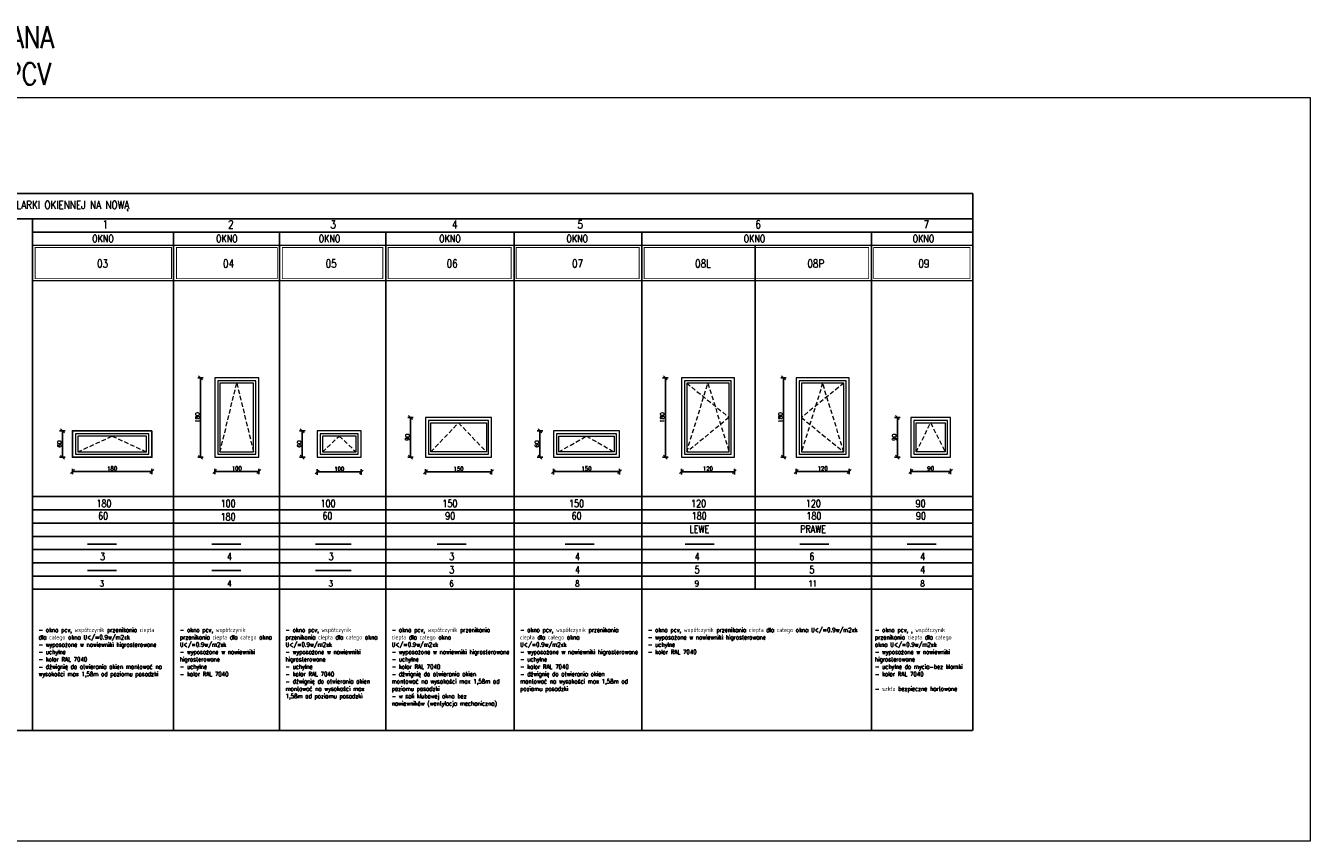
# Model space of a CAD drawing. Header units: inches. Extents: x 27484 to 71626, y -45113 to 39.
# Tile 40 of 256: x 40053 to 42964, y -37806 to -35957. Entities that reach past the tile are written whole.
import ezdxf

# ---------------------------------------------------------------- set-up
doc = ezdxf.new("R2010")
doc.units = ezdxf.units.IN
doc.header["$LTSCALE"] = 50
doc.header["$MEASUREMENT"] = 0
doc.linetypes.add('DASHED', pattern=[0.75, 0.5, -0.25])
for name, color, linetype in [('_Tabelka', 7, 'Continuous'), ('R-DIM', 6, 'Continuous'), ('R-DIM-X', 2, 'Continuous'), ('uchylnośc', 7, 'Continuous'), ('wykaz_tabelka', 7, 'Continuous')]:
    doc.layers.add(name, color=color, linetype=linetype)
for name, color, linetype, lineweight in [('A-ELEWACJE-obrys', 7, 'Continuous', 18), ('A-WID', 1, 'Continuous', 9), ('opis nowy', 7, 'Continuous', 5), ('R-MET-OKN', 7, 'Continuous', 35)]:
    doc.layers.add(name, color=color, linetype=linetype, lineweight=lineweight)
doc.styles.add('H35', font='simplex.shx', dxfattribs={"width": 0.9, "height": 35})
doc.styles.add('MM_050', font='romans.shx', dxfattribs={"width": 0.8, "height": 16})
doc.styles.get("Standard").update_dxf_attribs({"font": 'romans.shx'})
doc.dimstyles.new('Copy of BW_TI050', dxfattribs={"dimscale": 100, "dimtxt": 0.18, "dimasz": 0.25, "dimexe": 0, "dimexo": 0, "dimgap": 0.05, "dimtad": 1, "dimdec": 0, "dimrnd": 0.5, "dimzin": 0, "dimdsep": 46, "dimtxsty": 'Standard', "dimblk": 'DIMB_T20', "dimcen": 0, "dimse1": 1, "dimse2": 1, "dimclrt": 2, "dimaunit": 1, "dimadec": 0, "dimazin": 0, "dimtfac": 4e-06, "dimtdec": 0, "dimtix": 1, "dimtmove": 2, "dimatfit": 3, "dimldrblk": 'DIMB_T20', "dimfxl": 1, "dimtolj": 1, "dimarcsym": 0})

# ---------------------------------------------------------------- blocks, each defined once
blk = doc.blocks.new('DIMB_T20')
at = {"layer": 'R-DIM'}
for p, q in [((0, 0), (-1, 0)), ((0, 0.5), (0, -0.5))]:
    blk.add_line(p, q, dxfattribs=at)
at = {"layer": 'R-DIM-X'}
blk.add_lwpolyline([(0.35, 0.35), (-0.35, -0.35)], dxfattribs=at)
blk = doc.blocks.new('*D54')
at = {"layer": 'Defpoints', "color": 0, "ltscale": 0.1, "transparency": 16777216}
for p in [(40481.4, -36755.7), (40449.3, -36935.7), (40481.4, -36935.7)]:
    blk.add_point(p, dxfattribs=at)
at = {"layer": 'R-DIM', "color": 0, "lineweight": -2, "ltscale": 0.1, "transparency": 16777216}
blk.add_line((40449.3, -36768.2), (40449.3, -36923.2), dxfattribs=at)
at = {"layer": 'R-DIM', "color": 0, "lineweight": -2, "ltscale": 0.1, "transparency": 16777216, "xscale": 12.5, "yscale": 12.5, "zscale": 12.5}
for p, rotation in [((40449.3, -36755.7), 90), ((40449.3, -36935.7), 270)]:
    blk.add_blockref('DIMB_T20', p, dxfattribs=dict(at, rotation=rotation))
at = {"layer": 'R-DIM', "color": 2, "ltscale": 0.1, "transparency": 16777216, "insert": (40442.3, -36845.7), "char_height": 9, "attachment_point": 5, "rotation": 90}
blk.add_mtext('\\A1;180', dxfattribs=at)
blk = doc.blocks.new('*D55')
at = {"layer": 'Defpoints', "color": 0, "ltscale": 0.1, "transparency": 16777216}
for p in [(42058.9, -36845.6), (42028.4, -36935.6), (42058.9, -36935.6)]:
    blk.add_point(p, dxfattribs=at)
at = {"layer": 'R-DIM', "color": 0, "lineweight": -2, "ltscale": 0.1, "transparency": 16777216}
blk.add_line((42028.4, -36858.1), (42028.4, -36923.1), dxfattribs=at)
at = {"layer": 'R-DIM', "color": 0, "lineweight": -2, "ltscale": 0.1, "transparency": 16777216, "xscale": 12.5, "yscale": 12.5, "zscale": 12.5}
for p, rotation in [((42028.4, -36845.6), 90), ((42028.4, -36935.6), 270)]:
    blk.add_blockref('DIMB_T20', p, dxfattribs=dict(at, rotation=rotation))
at = {"layer": 'R-DIM', "color": 2, "ltscale": 0.1, "transparency": 16777216, "insert": (42021.4, -36890.6), "char_height": 9, "attachment_point": 5, "rotation": 90}
blk.add_mtext('\\A1;90', dxfattribs=at)
blk = doc.blocks.new('*D56')
at = {"layer": 'Defpoints', "color": 0, "ltscale": 0.1, "transparency": 16777216}
for p in [(42058.9, -36935.6), (42148.9, -36935.6), (42148.9, -36968)]:
    blk.add_point(p, dxfattribs=at)
at = {"layer": 'R-DIM', "color": 0, "lineweight": -2, "ltscale": 0.1, "transparency": 16777216}
blk.add_line((42071.4, -36968), (42136.4, -36968), dxfattribs=at)
at = {"layer": 'R-DIM', "color": 0, "lineweight": -2, "ltscale": 0.1, "transparency": 16777216, "xscale": 12.5, "yscale": 12.5, "zscale": 12.5, "rotation": 180}
blk.add_blockref('DIMB_T20', (42058.9, -36968), dxfattribs=at)
at = {"layer": 'R-DIM', "color": 0, "lineweight": -2, "ltscale": 0.1, "transparency": 16777216, "xscale": 12.5, "yscale": 12.5, "zscale": 12.5}
blk.add_blockref('DIMB_T20', (42148.9, -36968), dxfattribs=at)
at = {"layer": 'R-DIM', "color": 2, "ltscale": 0.1, "transparency": 16777216, "insert": (42103.9, -36961), "char_height": 9, "attachment_point": 5}
blk.add_mtext('\\A1;90', dxfattribs=at)
blk = doc.blocks.new('*D57')
at = {"layer": 'Defpoints', "color": 0, "ltscale": 0.1, "transparency": 16777216}
for p in [(41539, -36755.6), (41502.7, -36935.6), (41539, -36935.6)]:
    blk.add_point(p, dxfattribs=at)
at = {"layer": 'R-DIM', "color": 0, "lineweight": -2, "ltscale": 0.1, "transparency": 16777216}
blk.add_line((41502.7, -36768.1), (41502.7, -36923.1), dxfattribs=at)
at = {"layer": 'R-DIM', "color": 0, "lineweight": -2, "ltscale": 0.1, "transparency": 16777216, "xscale": 12.5, "yscale": 12.5, "zscale": 12.5}
for p, rotation in [((41502.7, -36755.6), 90), ((41502.7, -36935.6), 270)]:
    blk.add_blockref('DIMB_T20', p, dxfattribs=dict(at, rotation=rotation))
at = {"layer": 'R-DIM', "color": 2, "ltscale": 0.1, "transparency": 16777216, "insert": (41495.7, -36845.6), "char_height": 9, "attachment_point": 5, "rotation": 90}
blk.add_mtext('\\A1;180', dxfattribs=at)
blk = doc.blocks.new('*D58')
at = {"layer": 'Defpoints', "color": 0, "ltscale": 0.1, "transparency": 16777216}
for p in [(41539, -36935.6), (41659, -36935.6), (41659, -36968.4)]:
    blk.add_point(p, dxfattribs=at)
at = {"layer": 'R-DIM', "color": 0, "lineweight": -2, "ltscale": 0.1, "transparency": 16777216}
blk.add_line((41551.5, -36968.4), (41646.5, -36968.4), dxfattribs=at)
at = {"layer": 'R-DIM', "color": 0, "lineweight": -2, "ltscale": 0.1, "transparency": 16777216, "xscale": 12.5, "yscale": 12.5, "zscale": 12.5, "rotation": 180}
blk.add_blockref('DIMB_T20', (41539, -36968.4), dxfattribs=at)
at = {"layer": 'R-DIM', "color": 0, "lineweight": -2, "ltscale": 0.1, "transparency": 16777216, "xscale": 12.5, "yscale": 12.5, "zscale": 12.5}
blk.add_blockref('DIMB_T20', (41659, -36968.4), dxfattribs=at)
at = {"layer": 'R-DIM', "color": 2, "ltscale": 0.1, "transparency": 16777216, "insert": (41599, -36961.4), "char_height": 9, "attachment_point": 5}
blk.add_mtext('\\A1;120', dxfattribs=at)
blk = doc.blocks.new('*D59')
at = {"layer": 'Defpoints', "color": 0, "ltscale": 0.1, "transparency": 16777216}
for p in [(40713.6, -36875.6), (40679.8, -36935.6), (40713.6, -36935.6)]:
    blk.add_point(p, dxfattribs=at)
at = {"layer": 'R-DIM', "color": 0, "lineweight": -2, "ltscale": 0.1, "transparency": 16777216}
blk.add_line((40679.8, -36888.1), (40679.8, -36923.1), dxfattribs=at)
at = {"layer": 'R-DIM', "color": 0, "lineweight": -2, "ltscale": 0.1, "transparency": 16777216, "xscale": 12.5, "yscale": 12.5, "zscale": 12.5}
for p, rotation in [((40679.8, -36875.6), 90), ((40679.8, -36935.6), 270)]:
    blk.add_blockref('DIMB_T20', p, dxfattribs=dict(at, rotation=rotation))
at = {"layer": 'R-DIM', "color": 2, "ltscale": 0.1, "transparency": 16777216, "insert": (40672.8, -36905.6), "char_height": 9, "attachment_point": 5, "rotation": 90}
blk.add_mtext('\\A1;60', dxfattribs=at)
blk = doc.blocks.new('*D60')
at = {"layer": 'Defpoints', "color": 0, "ltscale": 0.1, "transparency": 16777216}
for p in [(40713.6, -36935.6), (40813.6, -36935.6), (40813.6, -36969)]:
    blk.add_point(p, dxfattribs=at)
at = {"layer": 'R-DIM', "color": 0, "lineweight": -2, "ltscale": 0.1, "transparency": 16777216}
blk.add_line((40726.1, -36969), (40801.1, -36969), dxfattribs=at)
at = {"layer": 'R-DIM', "color": 0, "lineweight": -2, "ltscale": 0.1, "transparency": 16777216, "xscale": 12.5, "yscale": 12.5, "zscale": 12.5, "rotation": 180}
blk.add_blockref('DIMB_T20', (40713.6, -36969), dxfattribs=at)
at = {"layer": 'R-DIM', "color": 0, "lineweight": -2, "ltscale": 0.1, "transparency": 16777216, "xscale": 12.5, "yscale": 12.5, "zscale": 12.5}
blk.add_blockref('DIMB_T20', (40813.6, -36969), dxfattribs=at)
at = {"layer": 'R-DIM', "color": 2, "ltscale": 0.1, "transparency": 16777216, "insert": (40763.6, -36962), "char_height": 9, "attachment_point": 5}
blk.add_mtext('\\A1;100', dxfattribs=at)
blk = doc.blocks.new('*D61')
at = {"layer": 'Defpoints', "color": 0, "ltscale": 0.1, "transparency": 16777216}
for p in [(40959, -36935.6), (41109, -36935.6), (41109, -36968.7)]:
    blk.add_point(p, dxfattribs=at)
at = {"layer": 'R-DIM', "color": 0, "lineweight": -2, "ltscale": 0.1, "transparency": 16777216}
blk.add_line((40971.5, -36968.7), (41096.5, -36968.7), dxfattribs=at)
at = {"layer": 'R-DIM', "color": 0, "lineweight": -2, "ltscale": 0.1, "transparency": 16777216, "xscale": 12.5, "yscale": 12.5, "zscale": 12.5, "rotation": 180}
blk.add_blockref('DIMB_T20', (40959, -36968.7), dxfattribs=at)
at = {"layer": 'R-DIM', "color": 0, "lineweight": -2, "ltscale": 0.1, "transparency": 16777216, "xscale": 12.5, "yscale": 12.5, "zscale": 12.5}
blk.add_blockref('DIMB_T20', (41109, -36968.7), dxfattribs=at)
at = {"layer": 'R-DIM', "color": 2, "ltscale": 0.1, "transparency": 16777216, "insert": (41034, -36961.7), "char_height": 9, "attachment_point": 5}
blk.add_mtext('\\A1;150', dxfattribs=at)
blk = doc.blocks.new('*D62')
at = {"layer": 'Defpoints', "color": 0, "ltscale": 0.1, "transparency": 16777216}
for p in [(40481.4, -36935.7, 3), (40581.4, -36935.7, 3), (40581.4, -36967.9)]:
    blk.add_point(p, dxfattribs=at)
at = {"layer": 'R-DIM', "color": 0, "lineweight": -2, "ltscale": 0.1, "transparency": 16777216}
blk.add_line((40493.9, -36967.9), (40568.9, -36967.9), dxfattribs=at)
at = {"layer": 'R-DIM', "color": 0, "lineweight": -2, "ltscale": 0.1, "transparency": 16777216, "xscale": 12.5, "yscale": 12.5, "zscale": 12.5, "rotation": 180}
blk.add_blockref('DIMB_T20', (40481.4, -36967.9), dxfattribs=at)
at = {"layer": 'R-DIM', "color": 0, "lineweight": -2, "ltscale": 0.1, "transparency": 16777216, "xscale": 12.5, "yscale": 12.5, "zscale": 12.5}
blk.add_blockref('DIMB_T20', (40581.4, -36967.9), dxfattribs=at)
at = {"layer": 'R-DIM', "color": 2, "ltscale": 0.1, "transparency": 16777216, "insert": (40531.4, -36960.9), "char_height": 9, "attachment_point": 5}
blk.add_mtext('\\A1;100', dxfattribs=at)
blk = doc.blocks.new('*D63')
at = {"layer": 'Defpoints', "color": 0, "ltscale": 0.1, "transparency": 16777216}
for p in [(40159, -36875.7, -9), (40136.3, -36935.7), (40159, -36935.7, -9)]:
    blk.add_point(p, dxfattribs=at)
at = {"layer": 'R-DIM', "color": 0, "lineweight": -2, "ltscale": 0.1, "transparency": 16777216}
blk.add_line((40136.3, -36888.2), (40136.3, -36923.2), dxfattribs=at)
at = {"layer": 'R-DIM', "color": 0, "lineweight": -2, "ltscale": 0.1, "transparency": 16777216, "xscale": 12.5, "yscale": 12.5, "zscale": 12.5}
for p, rotation in [((40136.3, -36875.7), 90), ((40136.3, -36935.7), 270)]:
    blk.add_blockref('DIMB_T20', p, dxfattribs=dict(at, rotation=rotation))
at = {"layer": 'R-DIM', "color": 2, "ltscale": 0.1, "transparency": 16777216, "insert": (40129.3, -36905.7), "char_height": 9, "attachment_point": 5, "rotation": 90}
blk.add_mtext('\\A1;60', dxfattribs=at)
blk = doc.blocks.new('*D64')
at = {"layer": 'Defpoints', "color": 0, "ltscale": 0.1, "transparency": 16777216}
for p in [(40159, -36935.7, -9), (40339, -36935.7, -9), (40339, -36968)]:
    blk.add_point(p, dxfattribs=at)
at = {"layer": 'R-DIM', "color": 0, "lineweight": -2, "ltscale": 0.1, "transparency": 16777216}
blk.add_line((40171.5, -36968), (40326.5, -36968), dxfattribs=at)
at = {"layer": 'R-DIM', "color": 0, "lineweight": -2, "ltscale": 0.1, "transparency": 16777216, "xscale": 12.5, "yscale": 12.5, "zscale": 12.5, "rotation": 180}
blk.add_blockref('DIMB_T20', (40159, -36968), dxfattribs=at)
at = {"layer": 'R-DIM', "color": 0, "lineweight": -2, "ltscale": 0.1, "transparency": 16777216, "xscale": 12.5, "yscale": 12.5, "zscale": 12.5}
blk.add_blockref('DIMB_T20', (40339, -36968), dxfattribs=at)
at = {"layer": 'R-DIM', "color": 2, "ltscale": 0.1, "transparency": 16777216, "insert": (40249, -36961), "char_height": 9, "attachment_point": 5}
blk.add_mtext('\\A1;180', dxfattribs=at)
blk = doc.blocks.new('*D65')
at = {"layer": 'Defpoints', "color": 0, "ltscale": 0.1, "transparency": 16777216}
for p in [(41248.9, -36875.6, -4.6), (41218.5, -36935.6), (41248.9, -36935.6, -4.6)]:
    blk.add_point(p, dxfattribs=at)
at = {"layer": 'R-DIM', "color": 0, "lineweight": -2, "ltscale": 0.1, "transparency": 16777216}
blk.add_line((41218.5, -36888.1), (41218.5, -36923.1), dxfattribs=at)
at = {"layer": 'R-DIM', "color": 0, "lineweight": -2, "ltscale": 0.1, "transparency": 16777216, "xscale": 12.5, "yscale": 12.5, "zscale": 12.5}
for p, rotation in [((41218.5, -36875.6), 90), ((41218.5, -36935.6), 270)]:
    blk.add_blockref('DIMB_T20', p, dxfattribs=dict(at, rotation=rotation))
at = {"layer": 'R-DIM', "color": 2, "ltscale": 0.1, "transparency": 16777216, "insert": (41211.5, -36905.6), "char_height": 9, "attachment_point": 5, "rotation": 90}
blk.add_mtext('\\A1;60', dxfattribs=at)
blk = doc.blocks.new('*D66')
at = {"layer": 'Defpoints', "color": 0, "ltscale": 0.1, "transparency": 16777216}
for p in [(41248.9, -36935.6, -4.6), (41398.9, -36935.6, -4.6), (41398.9, -36968.2)]:
    blk.add_point(p, dxfattribs=at)
at = {"layer": 'R-DIM', "color": 0, "lineweight": -2, "ltscale": 0.1, "transparency": 16777216}
blk.add_line((41261.4, -36968.2), (41386.4, -36968.2), dxfattribs=at)
at = {"layer": 'R-DIM', "color": 0, "lineweight": -2, "ltscale": 0.1, "transparency": 16777216, "xscale": 12.5, "yscale": 12.5, "zscale": 12.5, "rotation": 180}
blk.add_blockref('DIMB_T20', (41248.9, -36968.2), dxfattribs=at)
at = {"layer": 'R-DIM', "color": 0, "lineweight": -2, "ltscale": 0.1, "transparency": 16777216, "xscale": 12.5, "yscale": 12.5, "zscale": 12.5}
blk.add_blockref('DIMB_T20', (41398.9, -36968.2), dxfattribs=at)
at = {"layer": 'R-DIM', "color": 2, "ltscale": 0.1, "transparency": 16777216, "insert": (41323.9, -36961.2), "char_height": 9, "attachment_point": 5}
blk.add_mtext('\\A1;150', dxfattribs=at)
blk = doc.blocks.new('*D67')
at = {"layer": 'Defpoints', "color": 0, "ltscale": 0.1, "transparency": 16777216}
for p in [(41799, -36755.6), (41770.2, -36935.6), (41799, -36935.6)]:
    blk.add_point(p, dxfattribs=at)
at = {"layer": 'R-DIM', "color": 0, "lineweight": -2, "ltscale": 0.1, "transparency": 16777216}
blk.add_line((41770.2, -36768.1), (41770.2, -36923.1), dxfattribs=at)
at = {"layer": 'R-DIM', "color": 0, "lineweight": -2, "ltscale": 0.1, "transparency": 16777216, "xscale": 12.5, "yscale": 12.5, "zscale": 12.5}
for p, rotation in [((41770.2, -36755.6), 90), ((41770.2, -36935.6), 270)]:
    blk.add_blockref('DIMB_T20', p, dxfattribs=dict(at, rotation=rotation))
at = {"layer": 'R-DIM', "color": 2, "ltscale": 0.1, "transparency": 16777216, "insert": (41763.2, -36845.6), "char_height": 9, "attachment_point": 5, "rotation": 90}
blk.add_mtext('\\A1;180', dxfattribs=at)
blk = doc.blocks.new('*D68')
at = {"layer": 'Defpoints', "color": 0, "ltscale": 0.1, "transparency": 16777216}
for p in [(41799, -36935.6), (41919, -36935.6), (41919, -36967.9)]:
    blk.add_point(p, dxfattribs=at)
at = {"layer": 'R-DIM', "color": 0, "lineweight": -2, "ltscale": 0.1, "transparency": 16777216}
blk.add_line((41811.5, -36967.9), (41906.5, -36967.9), dxfattribs=at)
at = {"layer": 'R-DIM', "color": 0, "lineweight": -2, "ltscale": 0.1, "transparency": 16777216, "xscale": 12.5, "yscale": 12.5, "zscale": 12.5, "rotation": 180}
blk.add_blockref('DIMB_T20', (41799, -36967.9), dxfattribs=at)
at = {"layer": 'R-DIM', "color": 0, "lineweight": -2, "ltscale": 0.1, "transparency": 16777216, "xscale": 12.5, "yscale": 12.5, "zscale": 12.5}
blk.add_blockref('DIMB_T20', (41919, -36967.9), dxfattribs=at)
at = {"layer": 'R-DIM', "color": 2, "ltscale": 0.1, "transparency": 16777216, "insert": (41859, -36960.9), "char_height": 9, "attachment_point": 5}
blk.add_mtext('\\A1;120', dxfattribs=at)
blk = doc.blocks.new('*D215')
at = {"layer": 'Defpoints', "color": 0, "ltscale": 0.1, "transparency": 16777216}
for p in [(40925.2, -36845.6), (40959, -36845.6, 0.8), (40959, -36935.6, 0.8)]:
    blk.add_point(p, dxfattribs=at)
at = {"layer": 'R-DIM', "color": 0, "lineweight": -2, "ltscale": 0.1, "transparency": 16777216}
blk.add_line((40925.2, -36923.1), (40925.2, -36858.1), dxfattribs=at)
at = {"layer": 'R-DIM', "color": 0, "lineweight": -2, "ltscale": 0.1, "transparency": 16777216, "xscale": 12.5, "yscale": 12.5, "zscale": 12.5}
for p, rotation in [((40925.2, -36845.6), 90), ((40925.2, -36935.6), 270)]:
    blk.add_blockref('DIMB_T20', p, dxfattribs=dict(at, rotation=rotation))
at = {"layer": 'R-DIM', "color": 2, "ltscale": 0.1, "transparency": 16777216, "insert": (40918.2, -36890.6), "char_height": 9, "attachment_point": 5, "rotation": 90}
blk.add_mtext('\\A1;90', dxfattribs=at)

msp = doc.modelspace()

# ---------------------------------------------------------------- linework, layer by layer
at = {"layer": '_Tabelka'}
for p, q in [((39616.61879, -36337.56643, -0.95303), (42199.62719, -36337.56475, -1.50812)), ((42199.62719, -37554.88321, 2.09187), (42199.62719, -36337.56475, 1.0684)), ((40068.86362, -37554.88649, 0.99652), (40068.86362, -36425.47855, 0.04697)), ((40388.33468, -37554.8833, -2.50688), (40388.33468, -36425.47544, -3.45303)), ((40388.33468, -37554.8833, -2.50706), (40388.33468, -36425.47629, -3.45661)), ((40628.33468, -37554.88253, 2.07769), (40628.33468, -36425.47467, 1.13154)), ((40628.33468, -37554.88253, 2.07751), (40628.33468, -36425.47552, 1.12796)), ((40868.86362, -37554.88321, 1.64545), (40868.86362, -36425.47544, 0.6993)), ((40868.86362, -37554.88321, 1.64527), (40868.86362, -36425.47629, 0.69572)), ((41159.90607, -37554.88314, 1.29621), (41159.90607, -36425.47537, 0.35006)), ((41159.90607, -37554.88314, 1.29603), (41159.90607, -36425.47622, 0.34648)), ((41449.6485, -37554.88321, 1.46009), (41449.6485, -36425.47544, 0.51394)), ((41449.6485, -37554.88321, 1.45991), (41449.6485, -36425.47629, 0.51036)), ((41969.90607, -37554.88266, 0.10099), (41969.90607, -36425.47489, -0.84517)), ((41969.90607, -37554.88266, 0.1008), (41969.90607, -36425.47574, -0.84875)), ((42199.62719, -37554.88321, 2.09205), (42199.62719, -36425.47544, 1.1459)), ((41706.34733, -37234.99043, 1.45203), (41706.3472, -36455.47849, 1.43282)), ((40388.86362, -37024.9919, 0.57623), (40078.03714, -37024.99492, -3.00833)), ((40633.88658, -37024.99098, 1.57623), (40388.86362, -37024.99106, 1.57623)), ((41158.86362, -37024.99091, 0.91165), (40633.88658, -37024.99098, 1.57623)), ((41448.86362, -37024.99033, 1.26422), (41158.86362, -37024.99033, 1.40232)), ((41448.86362, -37024.99025, 0.27183), (41448.86362, -37024.99025, 1.36875)), ((41968.86362, -37024.99043, 0.98663), (41448.86362, -37024.99043, 0.03177)), ((42198.86362, -37024.99033, 0.36959), (41968.86362, -37024.99033, 1.12216)), ((42198.86362, -37054.99409, 1.09272), (40068.86362, -37054.99409, 1.01046)), ((42198.86362, -37084.99033, 0.36959), (41968.86362, -37084.99033, 1.12216)), ((42198.86362, -37084.99033, 0.36959), (41968.86362, -37084.99033, 1.12216)), ((40388.86362, -37114.9919, 0.67623), (40078.03714, -37114.99492, -2.90834)), ((40388.86362, -37114.9919, 0.57623), (40078.03714, -37114.99492, -3.00833)), ((40388.86362, -37114.9919, 0.67623), (40078.03714, -37114.99492, -2.90834)), ((40633.88658, -37114.99098, 1.67623), (40388.86362, -37114.99106, 1.67623)), ((40633.88658, -37114.99098, 1.57623), (40388.86362, -37114.99106, 1.57623)), ((40633.88658, -37114.99098, 1.67623), (40388.86362, -37114.99106, 1.67623)), ((41158.86362, -37114.99091, 1.01165), (40633.88658, -37114.99098, 1.67623)), ((41158.86362, -37114.99091, 0.91165), (40633.88658, -37114.99098, 1.57623)), ((41158.86362, -37114.99091, 1.01165), (40633.88658, -37114.99098, 1.67623)), ((41448.86362, -37114.99033, 1.36422), (41158.86362, -37114.99033, 1.50232)), ((41448.86362, -37114.99033, 1.26422), (41158.86362, -37114.99033, 1.40232)), ((41448.86362, -37114.99033, 1.36422), (41158.86362, -37114.99033, 1.50232)), ((41448.86362, -37114.99025, 0.37183), (41448.86362, -37114.99025, 1.46875)), ((41448.86362, -37114.99025, 0.27183), (41448.86362, -37114.99025, 1.36875)), ((41448.86362, -37114.99025, 0.37183), (41448.86362, -37114.99025, 1.46875)), ((41968.86362, -37114.99043, 1.08663), (41448.86362, -37114.99043, 0.13177)), ((41968.86362, -37114.99043, 0.98663), (41448.86362, -37114.99043, 0.03177)), ((41968.86362, -37114.99043, 1.08663), (41448.86362, -37114.99043, 0.13177)), ((42198.86362, -37114.99033, 0.46959), (41968.86362, -37114.99033, 1.22216)), ((42198.86362, -37114.99033, 0.36959), (41968.86362, -37114.99033, 1.12216)), ((42198.86362, -37114.99033, 0.46959), (41968.86362, -37114.99033, 1.22216)), ((40193.439, -37132.5615, 1.12085), (40259.17639, -37132.5615, 1.12085)), ((40475.09419, -37132.5615, 1.12085), (40540.83157, -37132.5615, 1.12085)), ((40709.82799, -37132.5614, 3.25332), (40790.34895, -37132.5614, 2.8175)), ((40985.61073, -37132.56135, 2.8823), (41051.34811, -37132.56135, 2.8823)), ((41275.48194, -37132.56075, 3.04617), (41341.21933, -37132.56075, 3.04617)), ((41547.5078, -37132.56122, 1.16583), (41613.24518, -37132.56122, 1.16583)), ((41807.5078, -37132.5614, 1.4032), (41873.24518, -37132.5614, 1.4032)), ((42050.4035, -37132.56125, 2.413), (42116.14088, -37132.56125, 2.413)), ((40078.03714, -37144.99492, -3.90834), (40068.86362, -37144.99497, -3.96843)), ((40388.86362, -37144.9919, 0.67623), (40078.03714, -37144.99492, -2.90834)), ((40633.88658, -37144.99098, 1.67623), (40388.86362, -37144.99106, 1.67623)), ((41158.86362, -37144.99091, 1.01165), (40633.88658, -37144.99098, 1.67623)), ((41448.86362, -37144.99033, 1.36422), (41158.86362, -37144.99033, 1.50232)), ((41448.86362, -37144.99025, 0.37183), (41448.86362, -37144.99025, 1.46875)), ((41968.86362, -37144.99043, 1.08663), (41448.86362, -37144.99043, 0.13177)), ((42198.86362, -37144.99033, 0.46959), (41968.86362, -37144.99033, 1.22216)), ((40078.03714, -37174.99492, -3.90834), (40068.86362, -37174.99497, -3.96843)), ((40078.03714, -37174.99492, -3.90834), (40068.86362, -37174.99497, -3.96843)), ((40388.86362, -37174.9919, 0.67623), (40078.03714, -37174.99492, -2.90834)), ((40388.86362, -37174.9919, 0.67623), (40078.03714, -37174.99492, -2.90834)), ((40193.439, -37192.5615, 0.12085), (40259.17639, -37192.5615, 0.12085)), ((40633.88658, -37174.99098, 1.67623), (40388.86362, -37174.99106, 1.67623)), ((40633.88658, -37174.99098, 1.67623), (40388.86362, -37174.99106, 1.67623)), ((40475.09419, -37192.5615, 1.12085), (40540.83157, -37192.5615, 1.12085)), ((41158.86362, -37174.99091, 1.01165), (40633.88658, -37174.99098, 1.67623)), ((41158.86362, -37174.99091, 1.01165), (40633.88658, -37174.99098, 1.67623)), ((40709.8278, -37192.5614, 3.25332), (40790.34875, -37192.5614, 2.8175)), ((41448.86362, -37174.99033, 1.36422), (41158.86362, -37174.99033, 1.50232)), ((41448.86362, -37174.99033, 1.36422), (41158.86362, -37174.99033, 1.50232)), ((41448.86362, -37174.99025, 0.37183), (41448.86362, -37174.99025, 1.46875)), ((41448.86362, -37174.99025, 0.37183), (41448.86362, -37174.99025, 1.46875)), ((41968.86362, -37174.99043, 1.08663), (41448.86362, -37174.99043, 0.13177)), ((41968.86362, -37174.99043, 1.08663), (41448.86362, -37174.99043, 0.13177)), ((42198.86362, -37174.99033, 0.46959), (41968.86362, -37174.99033, 1.22216)), ((42198.86362, -37174.99033, 0.46959), (41968.86362, -37174.99033, 1.22216)), ((40078.03714, -37204.99492, -3.90834), (40068.86362, -37204.99497, -3.96843)), ((40078.03714, -37204.99492, -3.90834), (40068.86362, -37204.99497, -3.96843)), ((40078.03714, -37204.99492, -3.90834), (40068.86362, -37204.99497, -3.96843)), ((40388.86362, -37204.9919, 0.67623), (40078.03714, -37204.99492, -2.90834)), ((40633.88658, -37204.99098, 1.67623), (40388.86362, -37204.99106, 1.67623)), ((41158.86362, -37204.99091, 1.01165), (40633.88658, -37204.99098, 1.67623)), ((41448.86362, -37204.99033, 1.36422), (41158.86362, -37204.99033, 1.50232)), ((41448.86362, -37204.99025, 0.37183), (41448.86362, -37204.99025, 1.46875)), ((41968.86362, -37204.99043, 1.08663), (41448.86362, -37204.99043, 0.13177)), ((42198.86362, -37204.99033, 0.46959), (41968.86362, -37204.99033, 1.22216)), ((40068.86362, -37554.88649, 1.04697), (39616.61879, -37554.88649, 1.04697)), ((40363.86362, -37554.89028, -8.46522), (40068.86362, -37554.88649, 1.04697)), ((40388.86362, -37554.8843, 1.13154), (40078.03714, -37554.88732, -2.45303)), ((40078.03714, -37554.88732, -3.45303), (40388.86362, -37554.8843, 2.13154)), ((40902.00285, -37554.88732, -3.94), (40363.86362, -37554.89028, -7.46522)), ((40388.86362, -37554.88346, 1.13154), (42198.86362, -37554.88129, 3.56926)), ((40633.88658, -37554.88422, 1.13154), (40388.86362, -37554.88346, 2.13154))]:
    msp.add_line(p, q, dxfattribs=at)
for points, elevation in [([(39616.61879, -36395.47855), (42199.62719, -36395.47855)], 1.04697), ([(40068.86362, -37554.88649), (40068.86362, -36395.47855)], 0.04697), ([(40068.86362, -36425.47855), (42199.62719, -36425.47855)], 1.04697), ([(40068.86362, -37024.99497), (40078.03714, -37024.99492)], -7.53355), ([(40078.03714, -37024.99492), (40388.86362, -37024.9919)], -3.00833), ([(40388.86362, -37024.99106), (40633.88658, -37024.99098)], 1.57623), ([(40633.88658, -37024.99098), (41158.86362, -37024.99091)], 1.57623), ([(41158.86362, -37024.99033), (41448.86362, -37024.99062)], 1.40232), ([(41448.86362, -37024.99043), (41968.86362, -37024.99043)], 0.03177), ([(41968.86362, -37024.99033), (42198.86362, -37024.99033)], 1.12216), ([(40068.86362, -37084.99152), (41448.86362, -37084.98722)], 0.97864), ([(41448.86362, -37084.98693), (41968.86362, -37084.98693)], 0.81599), ([(41968.86362, -37084.99033), (42198.86362, -37084.99033)], 1.12216), ([(41968.86362, -37084.99033), (42198.86362, -37084.99033)], 1.12216), ([(40068.86362, -37114.99497), (40078.03714, -37114.99492)], -7.53355), ([(40078.03714, -37114.99492), (40388.86362, -37114.9919)], -3.00833), ([(40388.86362, -37114.99106), (40633.88658, -37114.99098)], 1.57623), ([(40633.88658, -37114.99098), (41158.86362, -37114.99091)], 1.57623), ([(41158.86362, -37114.99033), (41448.86362, -37114.99033)], 1.40232), ([(41448.86362, -37114.99043), (41968.86362, -37114.99043)], 0.03177), ([(41968.86362, -37114.99033), (42198.86362, -37114.99033)], 1.12216), ([(40068.86362, -37204.99497), (40078.03714, -37204.99492)], -7.43355), ([(40078.03714, -37204.99492), (40388.86362, -37204.9919)], -2.90834), ([(40388.86362, -37204.99106), (40633.88658, -37204.99098)], 1.67623), ([(40633.88658, -37204.99098), (41158.86362, -37204.99091)], 1.67623), ([(41158.86362, -37204.99033), (41448.86362, -37204.99033)], 1.50232), ([(41448.86362, -37204.99043), (41968.86362, -37204.99043)], 0.13177), ([(41968.86362, -37204.99033), (42198.86362, -37204.99033)], 1.22216), ([(40068.86362, -37234.99497), (40078.03714, -37234.99492)], -7.43355), ([(40078.03714, -37234.99492), (40388.86362, -37234.9919)], -2.90834), ([(40388.86362, -37234.99106), (40633.88658, -37234.99098)], 1.67623), ([(40633.88658, -37234.99098), (41158.86362, -37234.99091)], 1.67623), ([(41158.86362, -37234.99033), (41448.86362, -37234.98979)], 1.50232), ([(41448.86362, -37234.99043), (41968.86362, -37234.99043)], 0.13177), ([(41968.86362, -37234.99033), (42198.86362, -37234.99033)], 1.22216)]:
    msp.add_lwpolyline(points, dxfattribs=dict(at, elevation=elevation))
at = {"layer": '_Tabelka', "const_width": 2}
for points, elevation in [([(40074.65012, -36460.45284), (40383.33468, -36460.45287), (40383.33468, -36530.98106), (40074.65012, -36530.98103)], -3.45303), ([(40394.65012, -36460.45203), (40623.33468, -36460.45211), (40623.33468, -36530.98029), (40394.65012, -36530.98021)], 1.13154), ([(40634.65029, -36460.45211), (40862.29223, -36460.45195), (40862.29223, -36530.98013), (40634.65029, -36530.98029)], 1.13154), ([(40874.65012, -36460.45188), (41153.33468, -36460.45188), (41153.33468, -36530.98007), (40874.65012, -36530.98007)], 0.7823), ([(41164.65012, -36460.45127), (41443.07711, -36460.45127), (41443.07711, -36530.97946), (41164.65012, -36530.97946)], 0.94618), ([(41454.65012, -36460.4514), (41963.33468, -36460.4514), (41963.33468, -36530.97958), (41454.65012, -36530.97958)], -0.41293), ([(41974.65012, -36460.45059), (42193.0558, -36460.45059), (42193.0558, -36530.97877), (41974.65012, -36530.97877)], 1.57814)]:
    msp.add_lwpolyline(points, close=True, dxfattribs=dict(at, elevation=elevation))
at = {"layer": '_Tabelka', "elevation": -3.45303}
msp.add_lwpolyline([(40338.9924, -36875.67573), (40158.9924, -36875.67573), (40158.9924, -36935.67573), (40338.9924, -36935.67573)], close=True, dxfattribs=at)
at = {"layer": '_Tabelka', "const_width": 2}
for points, elevation in [([(41448.86362, -37024.99025), (41448.86362, -37024.99054)], 1.36875), ([(41448.86362, -37084.98664), (41448.86362, -37084.98693)], 1.91291), ([(41448.86362, -37234.99025), (41448.86362, -37234.98972)], 1.46875)]:
    msp.add_lwpolyline(points, dxfattribs=dict(at, elevation=elevation))
at = {"layer": 'A-ELEWACJE-obrys', "ltscale": 5}
for points, elevation in [([(40581.3751, -36755.67488), (40481.3751, -36755.67488), (40481.3751, -36935.67488), (40581.3751, -36935.67488)], 6.13154), ([(40574.3751, -36762.67488), (40488.3751, -36762.67488), (40488.3751, -36928.67488), (40574.3751, -36928.67488)], 6.13154), ([(41658.9924, -36755.64014), (41538.9924, -36755.64014), (41538.9924, -36935.64014), (41658.9924, -36935.64014)], -0.41293), ([(41651.9924, -36762.64014), (41545.9924, -36762.64014), (41545.9924, -36928.64014), (41651.9924, -36928.64014)], -0.41293), ([(41918.9924, -36755.64032), (41798.9924, -36755.64032), (41798.9924, -36935.64032), (41918.9924, -36935.64032)], -0.17556), ([(41911.9924, -36762.64032), (41805.9924, -36762.64032), (41805.9924, -36928.64032), (41911.9924, -36928.64032)], -0.17556), ([(40569.3751, -36767.67488), (40493.3751, -36767.67488), (40493.3751, -36923.67488), (40569.3751, -36923.67488)], 6.13154), ([(41646.9924, -36767.64014), (41550.9924, -36767.64014), (41550.9924, -36923.64014), (41646.9924, -36923.64014)], -0.41293), ([(41906.9924, -36767.64032), (41810.9924, -36767.64032), (41810.9924, -36923.64032), (41906.9924, -36923.64032)], -0.17556), ([(41108.9924, -36845.64432), (40958.9924, -36845.64432), (40958.9924, -36935.64432), (41108.9924, -36935.64432)], 0.7823), ([(41101.9924, -36852.64432), (40965.9924, -36852.64432), (40965.9924, -36928.64432), (41101.9924, -36928.64432)], 0.7823), ([(42148.85296, -36845.62825), (42058.85296, -36845.62825), (42058.85296, -36935.62825), (42148.85296, -36935.62825)], 1.57814), ([(42141.85296, -36852.62825), (42065.85296, -36852.62825), (42065.85296, -36928.62825), (42141.85296, -36928.62825)], 1.57814), ([(40813.59095, -36875.64531), (40713.59095, -36875.64531), (40713.59095, -36935.64531), (40813.59095, -36935.64531)], 5.77518), ([(40970.9924, -36857.64432), (41096.9924, -36857.64432), (41096.9924, -36923.64432), (40970.9924, -36923.64432)], 50.86531), ([(41398.86362, -36875.63872), (41248.86362, -36875.63872), (41248.86362, -36935.63872), (41398.86362, -36935.63872)], 0.94618), ([(42070.85296, -36857.62825), (42136.85296, -36857.62825), (42136.85296, -36923.62825), (42070.85296, -36923.62825)], 51.66115), ([(40331.9924, -36882.67573), (40165.9924, -36882.67573), (40165.9924, -36928.67573), (40331.9924, -36928.67573)], -3.45303), ([(40326.9924, -36887.67573), (40170.9924, -36887.67573), (40170.9924, -36923.67573), (40326.9924, -36923.67573)], -3.45303), ([(40806.59095, -36882.64531), (40720.59095, -36882.64531), (40720.59095, -36928.64531), (40806.59095, -36928.64531)], 5.77518), ([(40801.59095, -36887.64531), (40725.59095, -36887.64531), (40725.59095, -36923.64531), (40801.59095, -36923.64531)], 5.77518), ([(41391.86362, -36882.63872), (41255.86362, -36882.63872), (41255.86362, -36928.63872), (41391.86362, -36928.63872)], 0.94618), ([(41260.86362, -36887.63872), (41386.86362, -36887.63872), (41386.86362, -36923.63872), (41260.86362, -36923.63872)], 51.02919)]:
    msp.add_lwpolyline(points, close=True, dxfattribs=dict(at, elevation=elevation))
at = {"layer": 'A-WID', "ltscale": 0.1}
msp.add_lwpolyline([(39323.41601, -36120.43845), (42964.0979, -36120.43845), (42964.0979, -37806.17008), (39323.41601, -37806.17008)], close=True, dxfattribs=at)
at = {"layer": 'R-MET-OKN', "lineweight": 15, "ltscale": 0.4}
for p, q in [((42199.62719, -36455.47848, 1.52938), (40068.86362, -36455.47854, 1.11228)), ((42199.62719, -36535.98322, -0.15994), (40068.86362, -36535.98328, -0.57703))]:
    msp.add_line(p, q, dxfattribs=at)
at = {"layer": 'uchylnośc', "linetype": 'DASHED', "lineweight": 15, "ltscale": 0.4}
for points, elevation in [([(40493.3751, -36923.67488), (40531.3751, -36767.67488), (40569.3751, -36923.67488)], 6.13154), ([(41550.9924, -36767.64014), (41646.9924, -36845.64014), (41550.9924, -36923.64014), (41598.9924, -36767.64014), (41646.9924, -36923.64014)], -0.41293), ([(41906.9924, -36767.64032), (41810.9924, -36845.64032), (41906.9924, -36923.64032), (41858.9924, -36767.64032), (41810.9924, -36923.64032)], -0.17556), ([(40970.9924, -36923.63872), (41033.9924, -36857.64432), (41096.9924, -36923.64432)], 50.86531), ([(42070.85296, -36923.64032), (42103.85296, -36857.62825), (42136.85296, -36923.62825)], 51.66115), ([(40170.9924, -36923.64539), (40248.9924, -36887.67573), (40326.9924, -36923.67573)], -3.45303), ([(40725.59095, -36923.64432), (40763.59095, -36887.64531), (40801.59095, -36923.64531)], 5.77518), ([(41260.86362, -36923.62669), (41323.86362, -36887.63872), (41386.86362, -36923.63872)], 51.02919)]:
    msp.add_lwpolyline(points, dxfattribs=dict(at, elevation=elevation))

# ---------------------------------------------------------------- texts
at = {"layer": '_Tabelka', "color": 5, "style": 'H35', "width": 0.8}
for s, p in [('1', (40226.92135, -36417.06494, -0.95302)), ('2', (40511.90685, -36417.06577, -6.94)), ('3', (40743.44543, -36417.06276, -1.38065)), ('4', (41019.28583, -36417.06191, -0.38065)), ('5', (41303.59246, -36417.06187, -0.42482)), ('6', (41706.45292, -36417.06187, -0.36064)), ('7', (42087.64097, -36417.06187, -0.68531)), ('03', (40214.78669, -36505.86872, -0.89368)), ('04', (40500.16247, -36505.86787, 0.13155)), ('05', (40732.76084, -36505.86779, 0.13155)), ('06', (41006.93356, -36505.86773, -0.2177)), ('07', (41291.28334, -36505.86759, -0.35351)), ('08L', (41570.01034, -36505.8668, -0.54088)), ('08P', (41824.35262, -36505.8668, -0.54088)), ('09', (42075.87356, -36505.8669, 0.27845))]:
    msp.add_text(s, height=18.25022, dxfattribs=at).set_placement(p)
at = {"layer": '_Tabelka', "color": 2, "style": 'H35', "width": 0.8}
for s, height, p in [('OKNO', 16.425198, (40203.66382, -36448.31999, -0.86845)), ('OKNO', 16.425198, (40484.44078, -36448.31914, 0.13155)), ('OKNO', 16.425198, (40717.07892, -36448.31907, 0.13155)), ('OKNO', 16.425198, (40989.99361, -36448.319, -0.2177)), ('OKNO', 16.425198, (41278.36791, -36448.31842, -0.04237)), ('OKNO', 16.425198, (41680.06907, -36448.32001, -4.9995)), ('OKNO', 16.425198, (42062.95813, -36448.31773, 0.58959)), ('3', 14, (40220.85637, -37228.86286, 1.20814)), ('4', 14, (40509.99761, -37228.86286, 1.20814)), ('3', 14, (40739.51826, -37228.86278, 1.20814)), ('6', 14, (41013.322, -37228.86278, 0.77232)), ('8', 14, (41298.38219, -37228.86251, 0.44765)), ('9', 14, (41569.36606, -37228.86288, -0.92291)), ('11', 14, (41826.64133, -37228.86306, -0.68553)), ('8', 14, (42080.68016, -37228.86288, 0.03196))]:
    msp.add_text(s, height=height, dxfattribs=at).set_placement(p)
at = {"layer": '_Tabelka', "style": 'H35', "width": 0.8}
for s, height, p in [('180', 16.425198, (40213.65924, -37048.73222, 2.74538)), ('100', 16.425198, (40494.97946, -37048.73313, 1.66081)), ('100', 16.425198, (40721.32445, -37048.73303, 1.69018)), ('150', 16.425198, (40997.61476, -37048.73383, -0.68844)), ('150', 16.425198, (41284.45055, -37048.73325, -0.51311)), ('120', 16.425198, (41561.1031, -37048.73335, -1.88366)), ('120', 16.425198, (41821.1031, -37048.73353, -1.64629)), ('90', 16.425198, (42069.75463, -37048.73325, -0.79327)), ('60', 16.425198, (40217.30613, -37076.81604, 2.74538)), ('180', 16.425198, (40494.97954, -37078.73112, -0.33919)), ('60', 16.425198, (40725.60605, -37076.81684, 1.69018)), ('90', 16.425198, (41003.76018, -37076.81765, -0.68844)), ('60', 16.425198, (41290.18313, -37076.81706, -0.51311)), ('180', 16.425198, (41562.40749, -37076.81717, -1.88366)), ('180', 16.425198, (41822.40749, -37076.81735, -1.64629)), ('90', 16.425198, (42070.46382, -37076.81706, -0.79327)), ('LEWE', 16.425198, (41557.38581, -37106.82067, -3.87887)), ('PRAWE', 16.425198, (41808.34495, -37106.82085, -3.6415)), ('3', 16.4252, (40221.63826, -37168.86315, -1.32377)), ('4', 16.4252, (40509.13868, -37168.8623, 0.67623)), ('3', 16.4252, (40739.51825, -37168.86278, 1.24138)), ('3', 16.4252, (41013.08523, -37168.86274, 0.85351)), ('4', 16.4252, (41297.68362, -37168.86073, 1.50232)), ('4', 16.4252, (41569.01339, -37168.86287, -1.22569)), ('6', 16.4252, (41829.01339, -37168.86305, -0.98832)), ('4', 16.4252, (42080.16425, -37168.86184, -0.10319)), ('3', 16.4252, (41013.08524, -37198.86274, 0.85351)), ('4', 16.4252, (41297.68362, -37198.86073, 1.50232)), ('5', 16.4252, (41569.01339, -37198.86287, -1.22569)), ('5', 16.4252, (41829.01339, -37198.86305, -0.98832)), ('4', 16.4252, (42080.16425, -37198.86194, -0.23872))]:
    msp.add_text(s, height=height, dxfattribs=at).set_placement(p)
at = {"layer": 'A-WID', "ltscale": 0.1, "insert": (39452.4129, -35958.37425), "char_height": 50, "attachment_point": 1, "style": 'MM_050'}
msp.add_mtext_dynamic_manual_height_columns('PROJEKTOWANA WYMIANA STOLARKI OKIENNEJ PCV', width=882.4856526, gutter_width=80, heights=[0], dxfattribs=at)
at = {"layer": 'opis nowy', "char_height": 10, "attachment_point": 1, "rotation": 359.99315993, "style": 'H35'}
for s, insert, width in [('- okno pcv, współczynik przenikania ciepła dla całego okna U</=0.9w/m2xk\\P- wyposażone w nawiewniki higrosterowane\\P- uchylne\\P- kolor RAL 7040\\P- dźwignię do otwierania okien montować na wysokości max 1,58m od poziomu posadzki', (40082.41718, -37322.01373, 1.40899), 306.4520104), ('- okno pcv, współczynik przenikania ciepła dla całego okna U</=0.9w/m2xk\\P- wyposażone w nawiewniki higrosterowane\\P- uchylne\\P- kolor RAL 7040', (40402.41719, -37321.98676, 1.40899), 225.9174971), ('- okno pcv, współczynik przenikania ciepła dla całego okna U</=0.9w/m2xk\\P- wyposażone w nawiewniki higrosterowane\\P- uchylne\\P- kolor RAL 7040\\P- dźwignię do otwierania okien montować na wysokości max 1,58m od poziomu posadzki', (40641.88825, -37321.98264, 10.6511), 226.9753652), ('- okno pcv, współczynik przenikania ciepła dla całego okna U</=0.9w/m2xk\\P- wyposażone w nawiewniki higrosterowane\\P- uchylne\\P- kolor RAL 7040\\P- dźwignię do otwierania okien montować na wysokości max 1,58m od poziomu posadzki\\P- w sali klubowej okna bez nawiewników (wentylacja mechaniczna)', (40882.41719, -37321.98617, 10.21772), 264.7271655), ('- okno pcv, współczynik przenikania ciepła dla całego okna U</=0.9w/m2xk\\P- wyposażone w nawiewniki higrosterowane\\P- uchylne\\P- kolor RAL 7040\\P- dźwignię do otwierania okien montować na wysokości max 1,58m od poziomu posadzki', (41173.45964, -37321.98555, 9.56971), 264.7271655), ('- okno pcv, współczynik przenikania ciepła dla całego okna U</=0.9w/m2xk\\P- wyposażone w nawiewniki higrosterowane\\P- uchylne\\P- kolor RAL 7040', (41463.20207, -37321.96067, 9.73359), 473.9422796), ('- okno pcv, , współczynik przenikania ciepła dla całego okna U</=0.9w/m2xk\\P- wyposażone w nawiewniki higrosterowane\\P- uchylne do mycia-bez klamki\\P- kolor RAL 7040\\P\\P- szkło bezpieczne hartowane', (41977.52459, -37322.00764, 8.67554), 222.1026064)]:
    msp.add_mtext(s, dxfattribs=dict(at, insert=insert, width=width))
at = {"layer": 'wykaz_tabelka', "color": 5, "style": 'H35', "width": 0.8}
msp.add_text('WYKAZ PROJEKTOWANEJ WYMIANY STOLARKI OKIENNEJ NA NOWĄ', height=18.25022, dxfattribs=at).set_placement((39659.40725, -36372.76773, 2.04697))

# ---------------------------------------------------------------- dimensions: what is measured, and where the dimension line sits
at = {"layer": 'R-DIM', "ltscale": 0.1}
for base, p1, p2, picture, middle in [((40449.27127, -36935.67488, 6.13154), (40481.3751, -36755.67488, 6.13154), (40481.3751, -36935.67488, 6.13154), '*D54', (40442.27127, -36845.67488, 6.13154)), ((41502.68015, -36935.64014, -0.41293), (41538.9924, -36755.64014, -0.41293), (41538.9924, -36935.64014, -0.41293), '*D57', (41495.68015, -36845.64014, -0.41293)), ((41770.16701, -36935.64032, -0.17556), (41798.9924, -36755.64032, -0.17556), (41798.9924, -36935.64032, -0.17556), '*D67', (41763.16701, -36845.64032, -0.17556)), ((40925.19271, -36845.64432), (40958.9924, -36935.64432, 0.7823), (40958.9924, -36845.64432, 0.7823), '*D215', (40918.19271, -36890.64432)), ((42028.41252, -36935.62825, 1.57814), (42058.85296, -36845.62825, 1.57814), (42058.85296, -36935.62825, 1.57814), '*D55', (42021.41252, -36890.62825, 1.57814)), ((40136.27879, -36935.67573, 5.53394), (40158.9924, -36875.67573, -3.45303), (40158.9924, -36935.67573, -3.45303), '*D63', (40129.27879, -36905.67573, 5.53394)), ((40679.81149, -36935.64531, 5.77518), (40713.59095, -36875.64531, 5.77518), (40713.59095, -36935.64531, 5.77518), '*D59', (40672.81149, -36905.64531, 5.77518)), ((41218.47602, -36935.63872, 5.53394), (41248.86362, -36875.63872, 0.94618), (41248.86362, -36935.63872, 0.94618), '*D65', (41211.47602, -36905.63872, 5.53394))]:
    dim = msp.add_linear_dim(base=base, p1=p1, p2=p2, angle=90, dimstyle='Copy of BW_TI050', override={"dimscale": 50}, dxfattribs=at)
    dim.commit()
    dim.dimension.update_dxf_attribs({"geometry": picture, "text_midpoint": middle})
for base, p1, p2, picture, middle in [((40338.9924, -36968.02239, 5.53394), (40158.9924, -36935.67573, -3.45303), (40338.9924, -36935.67573, -3.45303), '*D64', (40248.9924, -36961.02239, 5.53394)), ((40581.3751, -36967.9069, 3.13154), (40481.3751, -36935.67488, 6.13154), (40581.3751, -36935.67488, 6.13154), '*D62', (40531.3751, -36960.9069, 3.13154)), ((40813.59095, -36968.972, 5.77518), (40713.59095, -36935.64531, 5.77518), (40813.59095, -36935.64531, 5.77518), '*D60', (40763.59095, -36961.972, 5.77518)), ((41108.9924, -36968.70236, 0.7823), (40958.9924, -36935.64432, 0.7823), (41108.9924, -36935.64432, 0.7823), '*D61', (41033.9924, -36961.70236, 0.7823)), ((41398.86362, -36968.22683, 5.53394), (41248.86362, -36935.63872, 0.94618), (41398.86362, -36935.63872, 0.94618), '*D66', (41323.86362, -36961.22683, 5.53394)), ((41658.9924, -36968.3882, -0.41293), (41538.9924, -36935.64014, -0.41293), (41658.9924, -36935.64014, -0.41293), '*D58', (41598.9924, -36961.3882, -0.41293)), ((41918.9924, -36967.92077, -0.17556), (41798.9924, -36935.64032, -0.17556), (41918.9924, -36935.64032, -0.17556), '*D68', (41858.9924, -36960.92077, -0.17556)), ((42148.85296, -36967.97884, 1.57814), (42058.85296, -36935.62825, 1.57814), (42148.85296, -36935.62825, 1.57814), '*D56', (42103.85296, -36960.97884, 1.57814))]:
    dim = msp.add_linear_dim(base=base, p1=p1, p2=p2, dimstyle='Copy of BW_TI050', override={"dimscale": 50}, dxfattribs=at)
    dim.commit()
    dim.dimension.update_dxf_attribs({"geometry": picture, "text_midpoint": middle})

doc.saveas('drawing.dxf')
